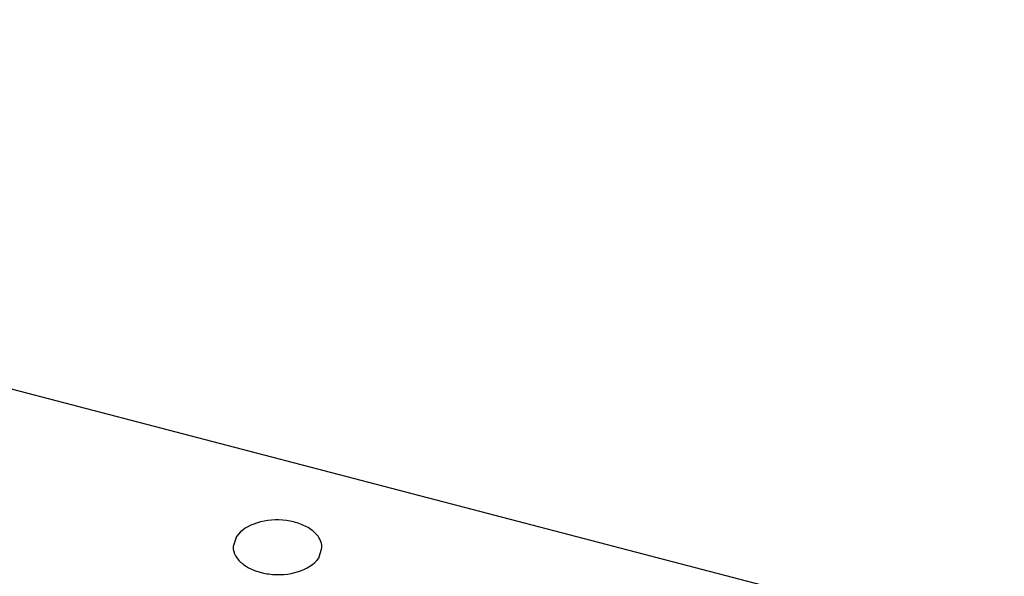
# Model space of a CAD drawing. Header units: millimetres. Extents: x 0 to 420, y 0 to 297.
# Tile 27 of 29: x 355.73 to 366.81, y 215.27 to 221.54. Entities that reach past the tile are written whole.
import ezdxf

# ---------------------------------------------------------------- set-up
doc = ezdxf.new("R2010")
doc.units = ezdxf.units.MM
doc.header["$LTSCALE"] = 23.1
doc.layers.get('0').update_dxf_attribs({"linetype": 'CONTINUOUS'})
doc.layers.add('02___PRT_ALL_AXES', color=7, linetype='CONTINUOUS')

msp = doc.modelspace()

# ---------------------------------------------------------------- linework, layer by layer
at = {"color": 7, "linetype": 'CONTINUOUS'}
msp.add_line((366.814, 214.462), (292.799, 233.778), dxfattribs=at)
at = {"layer": '02___PRT_ALL_AXES', "color": 7, "linetype": 'CONTINUOUS'}
for p, q in [((358.173, 215.72), (358.135, 215.606)), ((359.098, 215.478), (359.135, 215.592))]:
    msp.add_line(p, q, dxfattribs=at)
for points in [[(359.135, 215.592), (359.136, 215.628), (359.113, 215.707), (359.022, 215.8), (358.891, 215.868), (358.679, 215.918), (358.417, 215.902), (358.224, 215.795), (358.173, 215.72)], [(358.135, 215.606), (358.135, 215.57), (358.158, 215.491), (358.249, 215.398), (358.38, 215.33), (358.592, 215.28), (358.854, 215.296), (359.047, 215.403), (359.098, 215.478)]]:
    msp.add_open_spline(points, degree=3, knots=[0, 0, 0, 0, 0.093682, 0.202015, 0.329694, 0.472469, 0.763328, 1, 1, 1, 1], dxfattribs=at)

doc.saveas('drawing.dxf')
